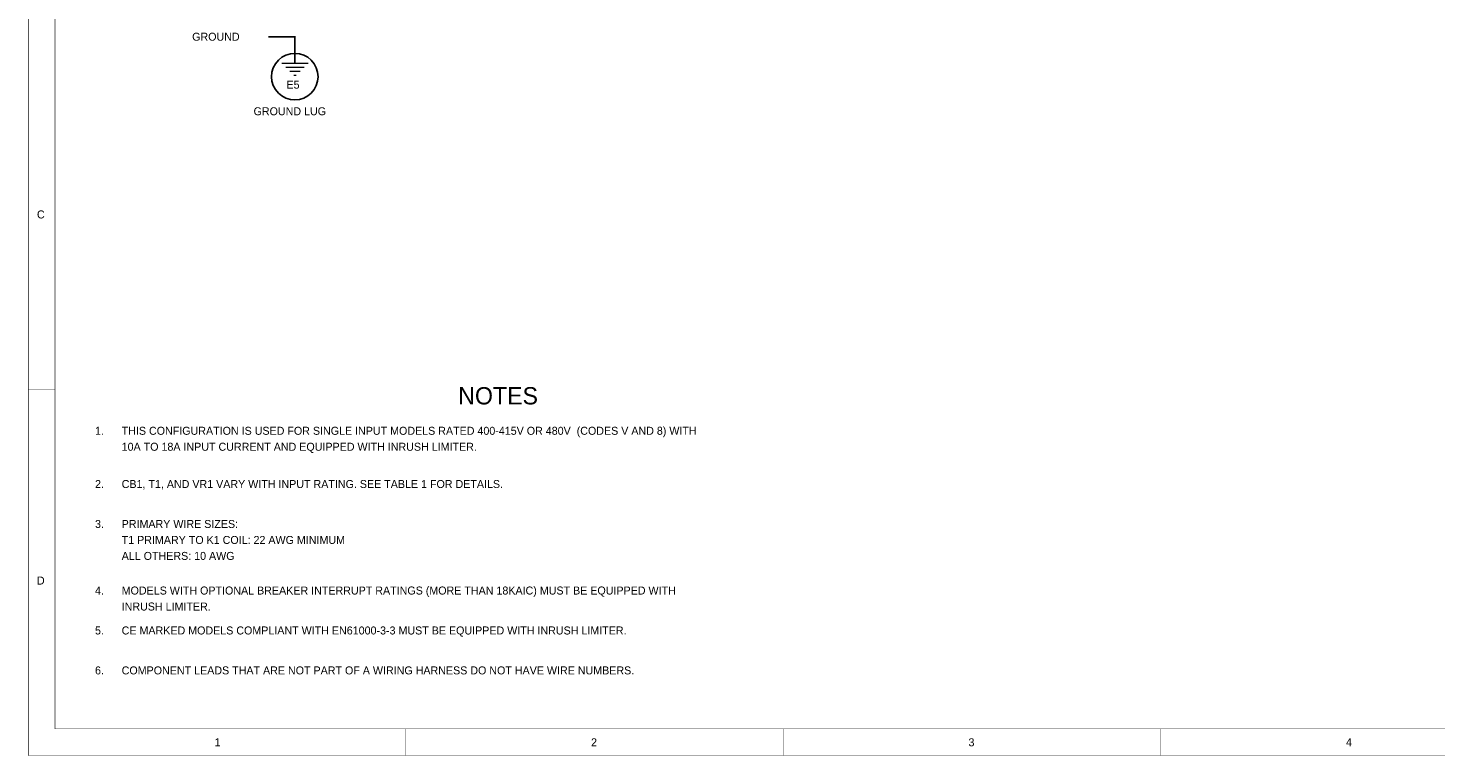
# Model space of a CAD drawing. Extents: x 0 to 17, y 0 to 11.
# Tile 1 of 4: x 0 to 10.6, y 0 to 5.5. Entities that reach past the tile are written whole.
import ezdxf

# ---------------------------------------------------------------- set-up
doc = ezdxf.new("R2010")
doc.units = 0
doc.layers.add('SHEET', color=255, linetype='CONTINUOUS')

msp = doc.modelspace()

# ---------------------------------------------------------------- linework, layer by layer
at = {"layer": 'SHEET'}
for points, const_width in [([(0, 11), (16.999, 11), (16.999, 0.001), (0, 0.001), (0, 11)], 0.0039), ([(0.2, 10.8), (16.799, 10.8), (16.799, 0.201), (0.2, 0.201), (0.2, 10.8)], 0.0039), ([(2, 5.3), (2, 5.4), (1.8, 5.4)], 0.0118), ([(2, 5.3), (2, 5.2)], 0.0118), ([(1.9, 5.2), (2.1, 5.2)], 0.0118), ([(1.93, 5.17), (2.07, 5.17)], 0.0118), ([(1.96, 5.14), (2.04, 5.14)], 0.0118), ([(1.99, 5.11), (2.01, 5.11)], 0.0118), ([(0.2, 2.75), (0, 2.75)], 0.0039), ([(2.833, 0.2), (2.833, 0)], 0.0039), ([(5.667, 0.2), (5.667, 0)], 0.0039), ([(8.5, 0.2), (8.5, 0)], 0.0039)]:
    msp.add_lwpolyline(points, dxfattribs=dict(at, const_width=const_width))
msp.add_lwpolyline([(2.174, 5.1), (2.171, 5.134), (2.161, 5.167), (2.145, 5.197), (2.123, 5.224), (2.097, 5.246), (2.066, 5.262), (2.034, 5.272), (2, 5.275), (1.966, 5.272), (1.933, 5.262), (1.903, 5.246), (1.876, 5.224), (1.854, 5.197), (1.838, 5.167), (1.828, 5.134), (1.825, 5.1), (1.828, 5.066), (1.838, 5.034), (1.854, 5.003), (1.876, 4.977), (1.903, 4.955), (1.933, 4.939), (1.966, 4.929), (2, 4.926), (2.034, 4.929), (2.066, 4.939), (2.097, 4.955), (2.123, 4.977), (2.145, 5.003), (2.161, 5.034), (2.171, 5.066)], close=True, dxfattribs=at)

# ---------------------------------------------------------------- texts
for s, height, p in [('GROUND', 0.06, (1.229, 5.37)), ('E5', 0.06, (1.937, 5.01)), ('GROUND LUG', 0.06, (1.69, 4.81)), ('C', 0.06, (0.064, 4.035)), ('NOTES', 0.13, (3.226, 2.638)), ('1.', 0.06, (0.5, 2.41)), ('THIS CONFIGURATION IS USED FOR SINGLE INPUT MODELS RATED 400-415V OR 480V  (CODES V AND 8) WITH ', 0.06, (0.7, 2.41)), ('10A TO 18A INPUT CURRENT AND EQUIPPED WITH INRUSH LIMITER.', 0.06, (0.7, 2.29)), ('2.', 0.06, (0.5, 2.01)), ('CB1, T1, AND VR1 VARY WITH INPUT RATING. SEE TABLE 1 FOR DETAILS.', 0.06, (0.7, 2.01)), ('3.', 0.06, (0.5, 1.71)), ('PRIMARY WIRE SIZES:', 0.06, (0.7, 1.71)), ('T1 PRIMARY TO K1 COIL: 22 AWG MINIMUM', 0.06, (0.7, 1.59)), ('ALL OTHERS: 10 AWG', 0.06, (0.7, 1.47)), ('D', 0.06, (0.064, 1.285)), ('4.', 0.06, (0.5, 1.21)), ('MODELS WITH OPTIONAL BREAKER INTERRUPT RATINGS (MORE THAN 18KAIC) MUST BE EQUIPPED WITH ', 0.06, (0.7, 1.21)), ('INRUSH LIMITER.', 0.06, (0.7, 1.09)), ('5.', 0.06, (0.5, 0.91)), ('CE MARKED MODELS COMPLIANT WITH EN61000-3-3 MUST BE EQUIPPED WITH INRUSH LIMITER.', 0.06, (0.7, 0.91)), ('6.', 0.06, (0.5, 0.61)), ('COMPONENT LEADS THAT ARE NOT PART OF A WIRING HARNESS DO NOT HAVE WIRE NUMBERS.', 0.06, (0.7, 0.61)), ('1', 0.06, (1.397, 0.07)), ('2', 0.06, (4.223, 0.07)), ('3', 0.06, (7.056, 0.07)), ('4', 0.06, (9.889, 0.07))]:
    msp.add_text(s, height=height, dxfattribs=at).set_placement(p)

doc.saveas('drawing.dxf')
